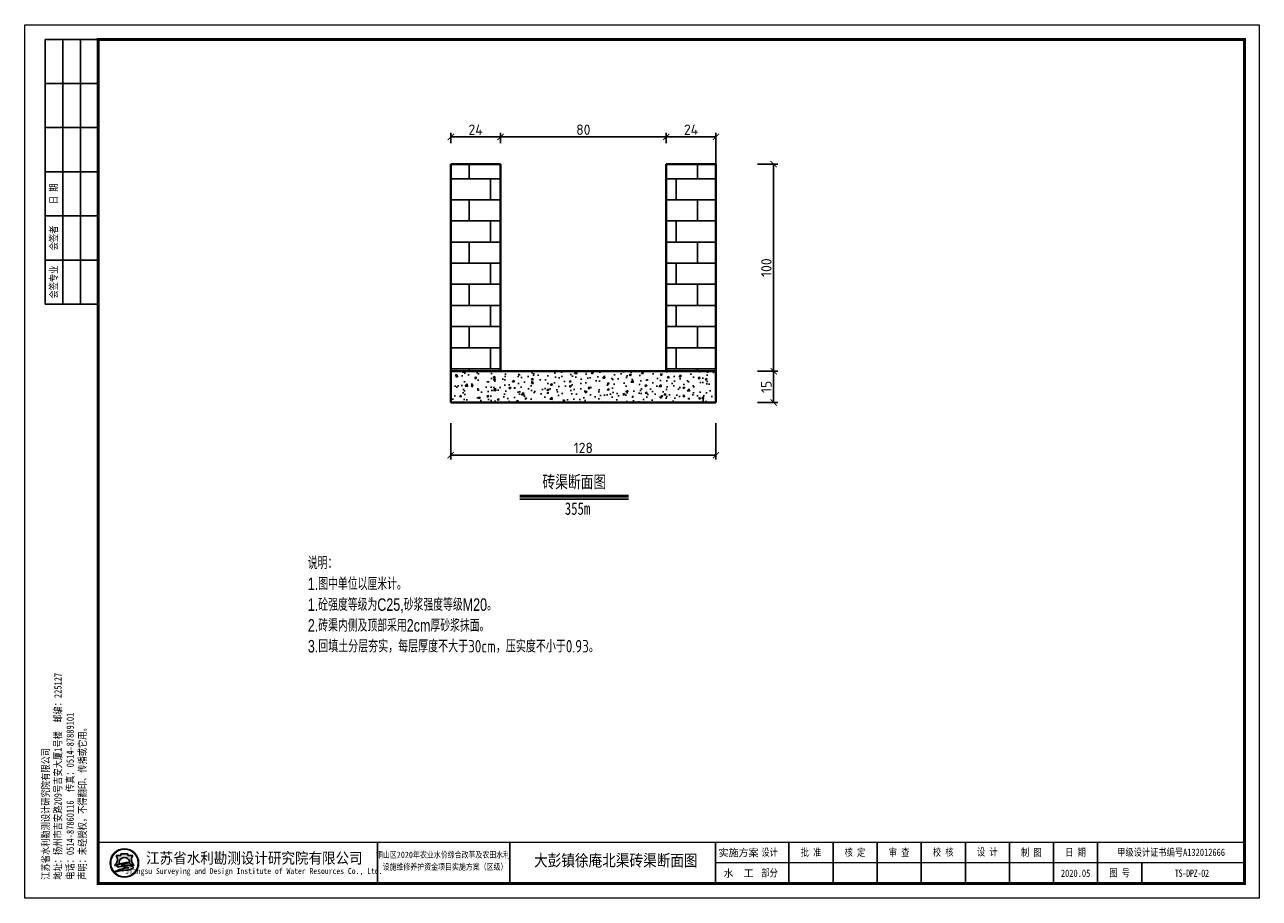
# Model space of a CAD drawing. Header units: millimetres. Extents: x 23647 to 54397, y 4269 to 8533.
# Tile 2 of 4: x 32925 to 38865, y 4269 to 8469. Entities that reach past the tile are written whole.
import ezdxf
from ezdxf.enums import TextEntityAlignment as Align

# ---------------------------------------------------------------- set-up
doc = ezdxf.new("R2010")
doc.units = ezdxf.units.MM
doc.layers.add('实线', color=1, linetype='Continuous', lineweight=40)
doc.layers.add('钢筋表', color=1, linetype='Continuous')
doc.styles.add('HZTXT', font='hztxt_e.shx', dxfattribs={"width": 0.75, "bigfont": 'hztxt.shx'})
doc.styles.get("Standard").update_dxf_attribs({"font": 'tssdeng.shx', "bigfont": 'hztxt.shx'})
doc.styles.add('图框', font='仿宋_GB2312.TTF', dxfattribs={"width": 0.8, "height": 4})
doc.styles.add('图框仿宋', font='仿宋_GB2312.TTF', dxfattribs={"width": 0.85})
doc.dimstyles.new('10的比例', dxfattribs={"dimtxt": 50, "dimasz": 30, "dimexe": 20, "dimexo": 100, "dimgap": 10, "dimtad": 1, "dimdec": 0, "dimlfac": 0.1, "dimdsep": 46, "dimtxsty": 'Standard', "dimblk": 'ARCHTICK', "dimcen": 2.5, "dimadec": 0, "dimazin": 0, "dimtfac": 1, "dimtdec": 0, "dimtmove": 2, "dimatfit": 2, "dimldrblk": 'ARCHTICK', "dimfxl": 0, "dimarcsym": 0})

# ---------------------------------------------------------------- blocks, each defined once
blk = doc.blocks.new('_ArchTick')
at = {"color": 0, "linetype": 'ByBlock', "const_width": 0.15}
blk.add_lwpolyline([(-0.5, -0.5), (0.5, 0.5)], dxfattribs=at)
blk = doc.blocks.new('*D16')
at = {"color": 0, "lineweight": -2}
for p, q in [((34975.01208474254, 6552.979404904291), (34975.01208474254, 6379.454876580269)), ((36250.82588991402, 6552.979404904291), (36250.82588991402, 6379.454876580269)), ((34975.01208474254, 6399.454876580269), (36250.82588991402, 6399.454876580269))]:
    blk.add_line(p, q, dxfattribs=at)
at = {"layer": 'Defpoints', "color": 0}
for p in [(34975.01208474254, 6652.979404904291), (36250.82588991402, 6652.979404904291), (36250.82588991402, 6399.454876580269)]:
    blk.add_point(p, dxfattribs=at)
at = {"color": 0, "lineweight": -2, "xscale": 30, "yscale": 30, "zscale": 30, "rotation": 180}
blk.add_blockref('_ArchTick', (34975.01208474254, 6399.454876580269), dxfattribs=at)
at = {"color": 0, "lineweight": -2, "xscale": 30, "yscale": 30, "zscale": 30}
blk.add_blockref('_ArchTick', (36250.82588991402, 6399.454876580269), dxfattribs=at)
at = {"color": 0, "insert": (35612.91898732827, 6434.454876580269), "char_height": 50, "attachment_point": 5}
blk.add_mtext('128', dxfattribs=at)
blk = doc.blocks.new('*D17')
at = {"color": 0, "lineweight": -2}
for p, q in [((34975.01208474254, 7899.614919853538), (34975.01208474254, 7949.614539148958)), ((34975.01208474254, 7929.614539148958), (35214.14957143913, 7929.614539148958)), ((35214.14957143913, 7899.614919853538), (35214.14957143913, 7949.614539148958))]:
    blk.add_line(p, q, dxfattribs=at)
at = {"layer": 'Defpoints', "color": 0}
for p in [(35214.14957143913, 7929.614539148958), (34975.01208474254, 7799.614919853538), (35214.14957143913, 7799.614919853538)]:
    blk.add_point(p, dxfattribs=at)
at = {"color": 0, "lineweight": -2, "xscale": 30, "yscale": 30, "zscale": 30, "rotation": 180}
blk.add_blockref('_ArchTick', (34975.01208474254, 7929.614539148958), dxfattribs=at)
at = {"color": 0, "lineweight": -2, "xscale": 30, "yscale": 30, "zscale": 30}
blk.add_blockref('_ArchTick', (35214.14957143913, 7929.614539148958), dxfattribs=at)
at = {"color": 0, "insert": (35094.58082809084, 7964.614539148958), "char_height": 50, "attachment_point": 5}
blk.add_mtext('24', dxfattribs=at)
blk = doc.blocks.new('*D18')
at = {"color": 0, "lineweight": -2}
for p, q in [((35214.14957143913, 7899.614919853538), (35214.14957143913, 7949.614539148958)), ((35214.14957143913, 7929.614539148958), (36011.68846190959, 7929.614539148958)), ((36011.68846190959, 7899.614919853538), (36011.68846190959, 7949.614539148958))]:
    blk.add_line(p, q, dxfattribs=at)
at = {"layer": 'Defpoints', "color": 0}
for p in [(36011.68846190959, 7929.614539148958), (35214.14957143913, 7799.614919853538), (36011.68846190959, 7799.614919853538)]:
    blk.add_point(p, dxfattribs=at)
at = {"color": 0, "lineweight": -2, "xscale": 30, "yscale": 30, "zscale": 30, "rotation": 180}
blk.add_blockref('_ArchTick', (35214.14957143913, 7929.614539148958), dxfattribs=at)
at = {"color": 0, "lineweight": -2, "xscale": 30, "yscale": 30, "zscale": 30}
blk.add_blockref('_ArchTick', (36011.68846190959, 7929.614539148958), dxfattribs=at)
at = {"color": 0, "insert": (35612.91901667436, 7964.614539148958), "char_height": 50, "attachment_point": 5}
blk.add_mtext('80', dxfattribs=at)
blk = doc.blocks.new('*D10')
at = {"color": 0, "lineweight": -2}
for p, q in [((36011.68846190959, 7899.614919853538), (36011.68846190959, 7949.614539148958)), ((36011.68846190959, 7929.614539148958), (36250.82588991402, 7929.614539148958)), ((36250.82588991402, 7799.614919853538), (36250.82588991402, 7949.614539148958))]:
    blk.add_line(p, q, dxfattribs=at)
at = {"layer": 'Defpoints', "color": 0}
for p in [(36250.82588991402, 7929.614539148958), (36011.68846190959, 7799.614919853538), (36250.82588991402, 7699.614919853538)]:
    blk.add_point(p, dxfattribs=at)
at = {"color": 0, "lineweight": -2, "xscale": 30, "yscale": 30, "zscale": 30, "rotation": 180}
blk.add_blockref('_ArchTick', (36011.68846190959, 7929.614539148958), dxfattribs=at)
at = {"color": 0, "lineweight": -2, "xscale": 30, "yscale": 30, "zscale": 30}
blk.add_blockref('_ArchTick', (36250.82588991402, 7929.614539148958), dxfattribs=at)
at = {"color": 0, "insert": (36131.2571759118, 7964.614539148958), "char_height": 50, "attachment_point": 5}
blk.add_mtext('24', dxfattribs=at)
blk = doc.blocks.new('*D11')
at = {"color": 0, "lineweight": -2}
for p, q in [((36450.82588991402, 6802.979404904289), (36548.49815082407, 6802.979404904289)), ((36528.49815082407, 6652.979404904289), (36528.49815082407, 6802.979404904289)), ((36450.82588991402, 6652.979404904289), (36548.49815082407, 6652.979404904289))]:
    blk.add_line(p, q, dxfattribs=at)
at = {"layer": 'Defpoints', "color": 0}
for p in [(36350.82588991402, 6802.979404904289), (36528.49815082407, 6802.979404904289), (36350.82588991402, 6652.979404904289)]:
    blk.add_point(p, dxfattribs=at)
at = {"color": 0, "lineweight": -2, "xscale": 30, "yscale": 30, "zscale": 30}
for p, rotation in [((36528.49815082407, 6802.979404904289), 90), ((36528.49815082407, 6652.979404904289), 270)]:
    blk.add_blockref('_ArchTick', p, dxfattribs=dict(at, rotation=rotation))
at = {"color": 0, "insert": (36493.49815082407, 6727.979404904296), "char_height": 50, "attachment_point": 5, "rotation": 90}
blk.add_mtext('15', dxfattribs=at)
blk = doc.blocks.new('*D12')
at = {"color": 0, "lineweight": -2}
for p, q in [((36450.82588991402, 7799.614919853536), (36548.49815082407, 7799.614919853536)), ((36528.49815082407, 6802.979404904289), (36528.49815082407, 7799.614919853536)), ((36450.82588991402, 6802.979404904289), (36548.49815082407, 6802.979404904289))]:
    blk.add_line(p, q, dxfattribs=at)
at = {"layer": 'Defpoints', "color": 0}
for p in [(36350.82588991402, 7799.614919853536), (36528.49815082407, 7799.614919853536), (36350.82588991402, 6802.979404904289)]:
    blk.add_point(p, dxfattribs=at)
at = {"color": 0, "lineweight": -2, "xscale": 30, "yscale": 30, "zscale": 30}
for p, rotation in [((36528.49815082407, 7799.614919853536), 90), ((36528.49815082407, 6802.979404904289), 270)]:
    blk.add_blockref('_ArchTick', p, dxfattribs=dict(at, rotation=rotation))
at = {"color": 0, "insert": (36493.49815082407, 7301.297162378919), "char_height": 50, "attachment_point": 5, "rotation": 90}
blk.add_mtext('100', dxfattribs=at)
blk = doc.blocks.new('A$C05D009C4')
h = blk.add_hatch(color=152)
h.dxf.hatch_style = 1
h.paths.add_polyline_path([(38.76634422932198, 12.00000043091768, 1), (29.08865293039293, 12.00000043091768, 1)])
h.paths.add_polyline_path([(38.60348013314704, 12.00000043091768, 1), (29.25151702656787, 12.00000043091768, 1)], flags=16)
h = blk.add_hatch(color=152)
h.dxf.hatch_style = 1
edge = h.paths.add_edge_path()
edge.add_arc((35.80941788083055, 9.575133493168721), 1.461698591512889, 43.31770961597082, 70.37003522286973)
edge.add_arc((34.42980354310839, 5.707128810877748), 5.568375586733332, 70.37003522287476, 84.52854590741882)
edge.add_arc((33.84297116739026, -0.4193505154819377), 11.72289597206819, 84.5285459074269, 95.17746754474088)
edge.add_arc((33.98455820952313, 9.871856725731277), 1.831337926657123, 111.7965680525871, 130.9174013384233, ccw=False)
edge.add_arc((35.88031062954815, 5.131314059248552), 6.936886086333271, 98.84274785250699, 111.79656805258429, ccw=False)
edge.add_arc((36.94667027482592, -1.723119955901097), 13.873772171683, 95.21036804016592, 98.84274785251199, ccw=False)
edge.add_ellipse((33.92749857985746, 12.29239262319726), major_axis=(-1.773815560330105, 0), ratio=0.8776980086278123, start_angle=172.6538623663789, end_angle=176.9129867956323)
edge.add_arc((35.5198629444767, 1.961408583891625), 10.24870363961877, 88.99992913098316, 98.52267106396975)
edge.add_arc((35.12653322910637, 4.586134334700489), 7.594670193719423, 98.5226710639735, 116.8491039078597)
edge.add_arc((32.25213067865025, 10.26438692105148), 1.230336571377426, 116.8491039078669, 139.2900683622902)
edge.add_arc((31.46765470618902, 10.93937932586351), 0.1954369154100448, 139.2900683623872, 263.050638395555)
edge.add_arc((31.6508042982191, 12.44199076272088), 1.70916902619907, 263.0506383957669, 272.136251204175)
edge.add_arc((32.81845198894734, -18.86063921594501), 29.61523112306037, 88.46268833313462, 92.13625120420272, ccw=False)
edge.add_arc((33.47617064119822, 5.646726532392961), 5.099041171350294, 68.07113774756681, 88.46268833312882, ccw=False)
edge.add_arc((37.58583333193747, -10.91731833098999), 21.4080615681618, 95.91294384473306, 98.79521578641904)
edge.add_arc((36.21854744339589, -2.080308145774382), 12.46590188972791, 98.79521578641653, 117.8496747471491)
edge.add_arc((94.71745532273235, -228.4932870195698), 245.9934265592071, 104.7703900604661, 105.15790668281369, ccw=False)
edge.add_line((32.00239593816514, 9.371353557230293), (31.19887532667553, 9.045501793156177))
edge.add_arc((52.56004672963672, -88.12407043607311), 99.48982566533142, 100.90627282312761, 102.39834375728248, ccw=False)
edge.add_line((33.73627840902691, 9.56877043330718), (33.12568101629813, 9.380185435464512))
edge.add_arc((30.81630882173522, 37.972111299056), 28.68503833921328, 274.6177604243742, 279.6944367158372)
edge.add_arc((34.87653799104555, 14.20489724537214), 4.573507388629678, 279.694436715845, 287.6119267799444)
edge.add_arc((35.76080622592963, 11.41934255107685), 1.650966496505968, 287.6119267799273, 311.5140981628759)
edge.add_arc((36.67269599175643, 10.38914956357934), 0.2751610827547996, 311.5140981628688, 403.3177096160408)
edge = h.paths.add_edge_path()
edge.add_arc((38.34861255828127, 13.13700150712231), 2.066422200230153, 138.9741968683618, 204.1180883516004, ccw=False)
edge.add_line((36.78967462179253, 14.493398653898), (35.09257135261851, 14.49339865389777))
edge.add_line((35.09257135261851, 14.49339865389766), (35.09257135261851, 15.08006322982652))
edge.add_line((35.09257135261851, 15.08006322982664), (32.76242580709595, 15.08006322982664))
edge.add_line((32.7624258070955, 15.08006322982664), (32.7624258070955, 14.493398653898))
edge.add_line((32.7624258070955, 14.493398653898), (31.06532253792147, 14.49339865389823))
edge.add_arc((29.50638460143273, 13.13700150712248), 2.066422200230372, -24.118088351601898, 41.0258031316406, ccw=False)
edge.add_arc((27.96985254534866, 13.82490774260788), 3.749914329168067, 314.34412131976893, 335.8819116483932, ccw=False)
edge.add_arc((29.92445522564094, 14.17747483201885), 3.106664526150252, 282.3877277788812, 290.1465811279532)
edge.add_arc((26.86021156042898, 22.52986721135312), 12.00340818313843, 290.1465811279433, 296.6495194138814)
edge.add_ellipse((33.92749857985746, 12.29239262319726), major_axis=(-1.773815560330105, 0), ratio=0.8776980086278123, start_angle=176.9129867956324, end_angle=378.37473811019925, ccw=False)
edge.add_ellipse((33.92749857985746, 12.29239262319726), major_axis=(-1.773815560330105, 0), ratio=0.8776980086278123, start_angle=172.653862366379, end_angle=176.9129867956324, ccw=False)
edge.add_ellipse((33.92749857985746, 12.29239262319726), major_axis=(-1.773815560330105, 0), ratio=0.8776980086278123, start_angle=161.6252618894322, end_angle=172.653862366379, ccw=False)
edge.add_arc((40.9947855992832, 22.52986721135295), 12.00340818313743, 243.3504805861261, 249.853418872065)
edge.add_arc((37.93054193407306, 14.17747483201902), 3.106664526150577, 249.8534188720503, 257.61227222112)
edge.add_arc((39.8851446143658, 13.82490774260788), 3.74991432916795, 204.1180883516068, 225.6558786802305, ccw=False)
at = {"lineweight": 0}
for p, q in [((-9.660525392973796e-07, 4.309176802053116e-07), (-9.660525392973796e-07, 297.000000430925)), ((-9.660525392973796e-07, 297.000000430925), (419.9999990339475, 297.000000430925)), ((419.9999990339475, 297.000000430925), (419.9999990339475, 4.309176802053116e-07)), ((414.9999990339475, 12.00000043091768), (234.999999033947, 12.00000043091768)), ((419.9999990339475, 4.309176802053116e-07), (-9.660525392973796e-07, 4.309176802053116e-07))]:
    blk.add_line(p, q, dxfattribs=at)
for p, q in [((24.99999903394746, 292.000000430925), (6.999999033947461, 292.000000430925)), ((6.999999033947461, 292.000000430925), (6.999999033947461, 202.000000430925)), ((12.99999903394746, 292.000000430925), (12.99999903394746, 202.000000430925)), ((18.99999903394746, 292.000000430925), (18.99999903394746, 202.000000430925)), ((24.99999903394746, 277.000000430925), (6.999999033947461, 277.000000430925)), ((24.99999903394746, 262.000000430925), (6.999999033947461, 262.000000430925)), ((24.99999903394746, 247.000000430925), (6.999999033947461, 247.000000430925)), ((24.99999903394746, 232.000000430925), (6.999999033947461, 232.000000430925)), ((24.99999903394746, 217.000000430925), (6.999999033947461, 217.000000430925)), ((24.99999903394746, 202.000000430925), (6.999999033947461, 202.000000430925)), ((119.9999990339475, 19.00000043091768), (119.9999990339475, 5.000000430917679)), ((164.9999990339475, 19.00000043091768), (164.9999990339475, 5.000000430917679)), ((234.9999990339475, 19.00000043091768), (234.9999990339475, 5.00000043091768)), ((259.9999990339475, 19.00000043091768), (259.9999990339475, 5.00000043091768)), ((274.9999990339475, 19.00000043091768), (274.9999990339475, 5.00000043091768)), ((289.9999990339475, 19.00000043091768), (289.9999990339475, 5.00000043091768)), ((304.9999990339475, 19.00000043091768), (304.9999990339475, 5.00000043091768)), ((319.9999990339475, 19.00000043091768), (319.9999990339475, 5.00000043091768)), ((334.9999990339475, 19.00000043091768), (334.9999990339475, 5.00000043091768)), ((349.9999990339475, 19.00000043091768), (349.9999990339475, 5.00000043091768)), ((364.9999990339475, 19.00000043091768), (364.9999990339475, 5.00000043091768)), ((379.999999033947, 12.00000043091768), (379.9999990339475, 5.00000043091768))]:
    blk.add_line(p, q)
at = {"lineweight": 0, "const_width": 1}
blk.add_lwpolyline([(24.99999903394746, 292.000000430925), (414.9999990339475, 292.000000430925), (414.9999990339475, 5.000000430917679), (24.99999903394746, 5.000000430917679)], close=True, dxfattribs=at)
at = {"lineweight": 0, "const_width": 0.4}
blk.add_lwpolyline([(414.9999990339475, 19.00000043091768), (24.99999903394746, 19.00000043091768)], dxfattribs=at)
at = {"color": 152}
for points in [[(32.24412084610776, 11.80161810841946, -0.02838203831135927), (30.9944621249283, 11.26089297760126, -0.03386732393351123), (30.59091593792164, 11.14313889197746, 0.09425397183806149), (31.39241893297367, 12.29262291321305, 0.2921547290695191), (31.06532253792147, 14.49339865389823), (32.7624258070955, 14.493398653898), (32.7624258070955, 15.08006322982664), (35.09257135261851, 15.08006322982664), (35.09257135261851, 14.49339865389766), (36.78967462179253, 14.493398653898, 0.29215472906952), (36.46257822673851, 12.29262291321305, 0.09425397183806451), (37.26408122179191, 11.14313889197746, -0.03386732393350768), (36.86053503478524, 11.26089297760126, -0.02838203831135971), (35.61087631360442, 11.80161810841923)], [(35.69874016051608, 12.20855107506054, 0.04157472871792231), (34.00099750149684, 12.0969388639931, 0.08013502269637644), (31.69645858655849, 11.36209207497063, 0.09823132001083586), (31.31950936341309, 11.06684910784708, 0.599439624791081), (31.4440083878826, 10.74537819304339, 0.03966424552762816), (31.71451524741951, 10.73400959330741, -0.01603031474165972), (33.61296736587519, 10.7439323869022, -0.08921046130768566), (35.38043369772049, 10.37684313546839, 0.01257694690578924), (34.31246967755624, 10.23900910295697, 0.08333285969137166), (30.39505916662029, 8.941746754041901, -0.001690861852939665), (32.00239593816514, 9.371353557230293), (31.19887532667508, 9.045501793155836, -0.006510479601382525), (33.73627840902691, 9.56877043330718), (33.12568101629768, 9.380185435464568, 0.02215480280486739), (35.64668768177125, 9.69670034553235, 0.03456031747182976), (36.26033635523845, 9.845760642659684, 0.1046726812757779), (36.85507394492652, 10.1831109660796, 0.4234638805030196), (36.87289239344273, 10.57792197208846, 0.1185893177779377), (36.30046705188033, 10.95188092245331, 0.06185687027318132), (34.96074712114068, 11.25013391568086, 0.04649815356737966), (32.78508617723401, 11.25571562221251, -0.08362449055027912), (33.30456005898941, 11.57226876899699, -0.05658197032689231), (34.81395098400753, 11.985748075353, -0.01585057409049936), (35.68675431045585, 12.0933255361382)]]:
    blk.add_lwpolyline(points, format="xyb", dxfattribs=at)
for radius in [4.838845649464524, 4.675981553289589]:
    blk.add_circle((33.92749857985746, 12.00000043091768), radius, dxfattribs=at)
blk.add_arc((35.88031062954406, 5.131314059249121), 6.936886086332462, 98.84274785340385, 111.796568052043, dxfattribs=at)
for start_param, end_param in [(2.820892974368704, 6.603884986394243), (3.013378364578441, 3.087714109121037)]:
    blk.add_ellipse((33.92749857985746, 12.29239262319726), major_axis=(-1.773815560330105, 0), ratio=0.8776980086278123, start_param=start_param, end_param=end_param, dxfattribs=at)
at = {"style": '图框'}
for s, p in [('实施方案', (242.8339290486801, 15.50000043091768)), ('水  工', (242.8339290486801, 8.50000043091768))]:
    blk.add_text(s, height=2.5, dxfattribs=at).set_placement(p, align=Align.MIDDLE_CENTER)
for s, height, width, p in [('江苏省水利勘测设计研究院有限公司', 3.75, 0.9, (78.12731828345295, 13.75084632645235)), ('铜山区2020年农业水价综合改革及农田水利 ', 2.105352, 0.8, (142.9967436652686, 14.87314912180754)), ('Jiangsu Surveying and Design Institute of Water Resources Co., Ltd.', 2, 0.8, (77.95519032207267, 9.01340422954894)), ('设施维修养护资金项目实施方案（区级）', 2.105352, 0.8, (142.9855656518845, 10.78126492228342))]:
    blk.add_text(s, height=height, dxfattribs=dict(at, width=width)).set_placement(p, align=Align.MIDDLE)
at = {"char_height": 2.5, "rotation": 90, "style": '图框'}
for s, insert, attachment_point in [('日 期', (9.99999903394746, 239.500000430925), 5), ('会签者', (9.99999903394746, 224.500000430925), 5), ('会签专业', (9.99999903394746, 209.500000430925), 5), ('江苏省水利勘测设计研究院有限公司\\P地址：扬州市吉安路209号吉安大厦1号楼  邮编：225127\\P电话：0514-87860116  传真：0514-87889101\\P声明：未经授权，不得翻印、传播或它用。', (5.878844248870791, 6.298893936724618), 1)]:
    blk.add_mtext(s, dxfattribs=dict(at, insert=insert, attachment_point=attachment_point))
at = {"char_height": 2.5, "attachment_point": 5, "style": '图框'}
for s, insert in [('设计', (253.4021526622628, 15.50000043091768)), ('批 准', (267.4999990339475, 15.50000043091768)), ('核 定', (282.4374990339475, 15.4722226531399)), ('审 查', (297.4305545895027, 15.47328670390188)), ('校 核', (312.4652768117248, 15.54328199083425)), ('设 计', (327.4722212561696, 15.59333100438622)), ('制 图', (342.416665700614, 15.47792459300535)), ('日 期', (357.4999990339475, 15.50000043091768)), ('甲级设计证书编号A132012666', (389.9999990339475, 15.50000043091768)), ('部分', (253.4021526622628, 8.50000043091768)), ('2020.05', (357.4999990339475, 8.500000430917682)), ('图 号', (372.4999990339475, 8.50000043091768))]:
    blk.add_mtext(s, dxfattribs=dict(at, insert=insert))

msp = doc.modelspace()

# ---------------------------------------------------------------- hatches: boundary and pattern name
h = msp.add_hatch()
h.set_pattern_fill('AR-B816', color=256, scale=0.5, style=0)
h.set_pattern_definition([(0, (34556.22795237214, -5580.545123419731), (0, 101.6), []), (90, (34556.22795237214, -5580.545123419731), (-101.6, 101.6), [101.6, -101.6])])
h.paths.add_polyline_path([(35214.14957143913, 7799.614919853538), (34975.01208474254, 7799.614919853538), (34975.01208474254, 6802.979404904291), (35214.14957143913, 6802.979404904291)])
h = msp.add_hatch()
h.set_pattern_fill('AR-B816', color=256, scale=0.5, style=0)
h.set_pattern_definition([(180, (36669.61008097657, -5580.545123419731), (0, 101.6), []), (90, (36669.61008097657, -5580.545123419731), (101.6, 101.6), [101.6, -101.6])])
h.paths.add_polyline_path([(36011.68846190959, 7799.614919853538), (36250.82594860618, 7799.614919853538), (36250.82594860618, 6802.979404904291), (36011.68846190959, 6802.979404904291)])
h = msp.add_hatch()
h.set_pattern_fill('AR-CONC', color=256, scale=0.5, style=0)
h.set_pattern_definition([(49.99999999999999, (34645.36543906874, -5880.545123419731), (91.092334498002, -7.969542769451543), [9.525, -104.775]), (355, (34645.36543906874, -5880.545123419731), (-17.62141298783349, 95.52832144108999), [7.62, -83.82]), (100.451, (34652.95643906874, -5881.20924841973), (73.47125083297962, 87.55834391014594), [8.095, -89.045]), (46.18420000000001, (34645.36543906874, -5855.145123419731), (135.539520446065, -21.02116396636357), [14.2875, -157.1625]), (96.6356, (34656.66038906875, -5856.896873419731), (118.7021172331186, 123.7127779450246), [12.1425, -133.5675]), (351.1840000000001, (34645.36543906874, -5855.145123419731), (118.702302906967, 123.7125589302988), [11.43, -125.73]), (21, (34658.06543906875, -5861.495123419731), (75.80743991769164, -51.13275925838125), [9.525, -104.775]), (326.0000000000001, (34658.06543906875, -5861.495123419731), (30.90101417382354, 92.09398306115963), [7.62, -83.82]), (71.4514, (34664.38268906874, -5865.756173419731), (106.7082453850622, 40.96142885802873), [8.095, -89.045]), (37.50000000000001, (34645.36543906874, -5880.545123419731), (1.544301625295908, 42.27751943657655), [0, -82.804, 0, -85.09, 0, -84.1375]), (7.499999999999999, (34645.36543906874, -5880.545123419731), (33.40983125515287, 50.09028740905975), [0, -48.514, 0, -80.899, 0, -32.0675]), (327.5, (34617.04443906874, -5880.545123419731), (67.7952975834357, -2.864371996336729), [0, -31.75, 0, -99.06, 0, -131.445]), (317.5, (34604.34443906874, -5880.545123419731), (74.06459069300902, 12.71324551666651), [0, -41.275, 0, -65.786, 0, -93.345])])
h.paths.add_polyline_path([(35214.14957143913, 6802.979404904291), (34975.01208474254, 6802.979404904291), (34975.01208474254, 6652.979404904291), (36250.82588991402, 6652.979404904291), (36250.82588991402, 6802.979404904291), (36011.68846190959, 6802.979404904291)])

# ---------------------------------------------------------------- linework, layer by layer
msp.add_line((35307.09197986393, 6187.754484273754), (35829.98124713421, 6187.754484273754))
at = {"layer": '实线'}
for p, q in [((34975.01208474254, 6802.979404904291), (34975.01208474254, 7799.614919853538)), ((34975.01208474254, 7799.614919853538), (35214.14957143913, 7799.614919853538)), ((35214.14957143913, 6802.979404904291), (35214.14957143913, 7799.614919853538)), ((36011.68846190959, 6802.979404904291), (36011.68846190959, 7799.614919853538)), ((36011.68846190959, 7799.614919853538), (36250.82588991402, 7799.614919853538)), ((36250.82588991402, 6802.979404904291), (36250.82588991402, 7799.614919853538)), ((34975.01208474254, 6652.979404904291), (34975.01208474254, 6802.979404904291)), ((35214.14957143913, 6802.979404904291), (34975.01208474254, 6802.979404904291)), ((35214.14957143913, 6802.979404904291), (36011.68846190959, 6802.979404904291)), ((36011.68846190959, 6802.979404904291), (36250.82588991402, 6802.979404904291)), ((36250.82588991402, 6802.979404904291), (36250.82588991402, 6652.979404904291)), ((34975.01208474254, 6652.979404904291), (36250.82588991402, 6652.979404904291))]:
    msp.add_line(p, q, dxfattribs=at)
at = {"layer": '钢筋表', "lineweight": 50}
msp.add_line((35307.09197986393, 6202.754484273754), (35829.98124713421, 6202.754484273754), dxfattribs=at)

# ---------------------------------------------------------------- block references
at = {"xscale": 14.14285717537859, "yscale": 14.14285713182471, "zscale": 14.14285717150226}
msp.add_blockref('A$C05D009C4', (32925.19848696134, 4268.994782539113), dxfattribs=at)

# ---------------------------------------------------------------- texts
at = {"style": '图框仿宋', "width": 0.85}
msp.add_text('大彭镇徐庵北渠砖渠断面图', height=56.57142867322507, dxfattribs=at).set_placement((35769.28394925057, 4451.131286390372), align=Align.MIDDLE_CENTER)
at = {"attachment_point": 1, "style": 'HZTXT'}
for s, insert, char_height in [('{\\fFangSong_GB2312|b0|i0|c134|p49;砖渠断面图}', (35416.00694173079, 6301.286573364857), 60), ('{\\fFangSong_GB2312|b0|i0|c134|p49;355m}', (35523.79028967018, 6172.887332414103), 60), ('说明：\\P1.图中单位以厘米计。\\P1.砼强度等级为C25,砂浆强度等级M20。\\P2.砖渠内侧及顶部采用2cm厚砂浆抹面。\\P3.{\\Ftssdeng,hztxt|c134;\\W0.8;回填土分层夯实，每层厚度不大于30cm，压实度不小于0.93。}', (34287.51576602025, 5911.461695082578), 60.06)]:
    msp.add_mtext(s, dxfattribs=dict(at, insert=insert, char_height=char_height))
at = {"insert": (38539.83674750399, 4389.209074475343), "char_height": 35.35714292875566, "width": 453.4479596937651, "attachment_point": 5, "style": '图框'}
msp.add_mtext('{\\fSimSun|b0|i0|c134|p2;\\T0.9;TS-DPZ-02}', dxfattribs=at)

# ---------------------------------------------------------------- dimensions: what is measured, and where the dimension line sits
for base, p1, p2, picture, middle in [((35214.14957143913, 7929.614539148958), (34975.01208474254, 7799.614919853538), (35214.14957143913, 7799.614919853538), '*D17', (35094.58082809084, 7964.614539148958)), ((36011.68846190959, 7929.614539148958), (35214.14957143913, 7799.614919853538), (36011.68846190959, 7799.614919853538), '*D18', (35612.91901667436, 7964.614539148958)), ((36250.82588991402, 7929.614539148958), (36011.68846190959, 7799.614919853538), (36250.82588991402, 7699.614919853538), '*D10', (36131.2571759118, 7964.614539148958)), ((36250.82588991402, 6399.454876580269), (34975.01208474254, 6652.979404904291), (36250.82588991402, 6652.979404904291), '*D16', (35612.91898732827, 6434.454876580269))]:
    dim = msp.add_linear_dim(base=base, p1=p1, p2=p2, dimstyle='10的比例')
    dim.commit()
    dim.dimension.update_dxf_attribs({"geometry": picture, "text_midpoint": middle})
for base, p1, p2, picture, middle in [((36528.49815082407, 7799.614919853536), (36350.82588991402, 6802.979404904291), (36350.82588991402, 7799.614919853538), '*D12', (36493.49815082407, 7301.297162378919)), ((36528.49815082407, 6802.979404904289), (36350.82588991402, 6652.979404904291), (36350.82588991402, 6802.979404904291), '*D11', (36493.49815082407, 6727.979404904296))]:
    dim = msp.add_linear_dim(base=base, p1=p1, p2=p2, angle=90, dimstyle='10的比例')
    dim.commit()
    dim.dimension.update_dxf_attribs({"geometry": picture, "text_midpoint": middle})

doc.saveas('drawing.dxf')
